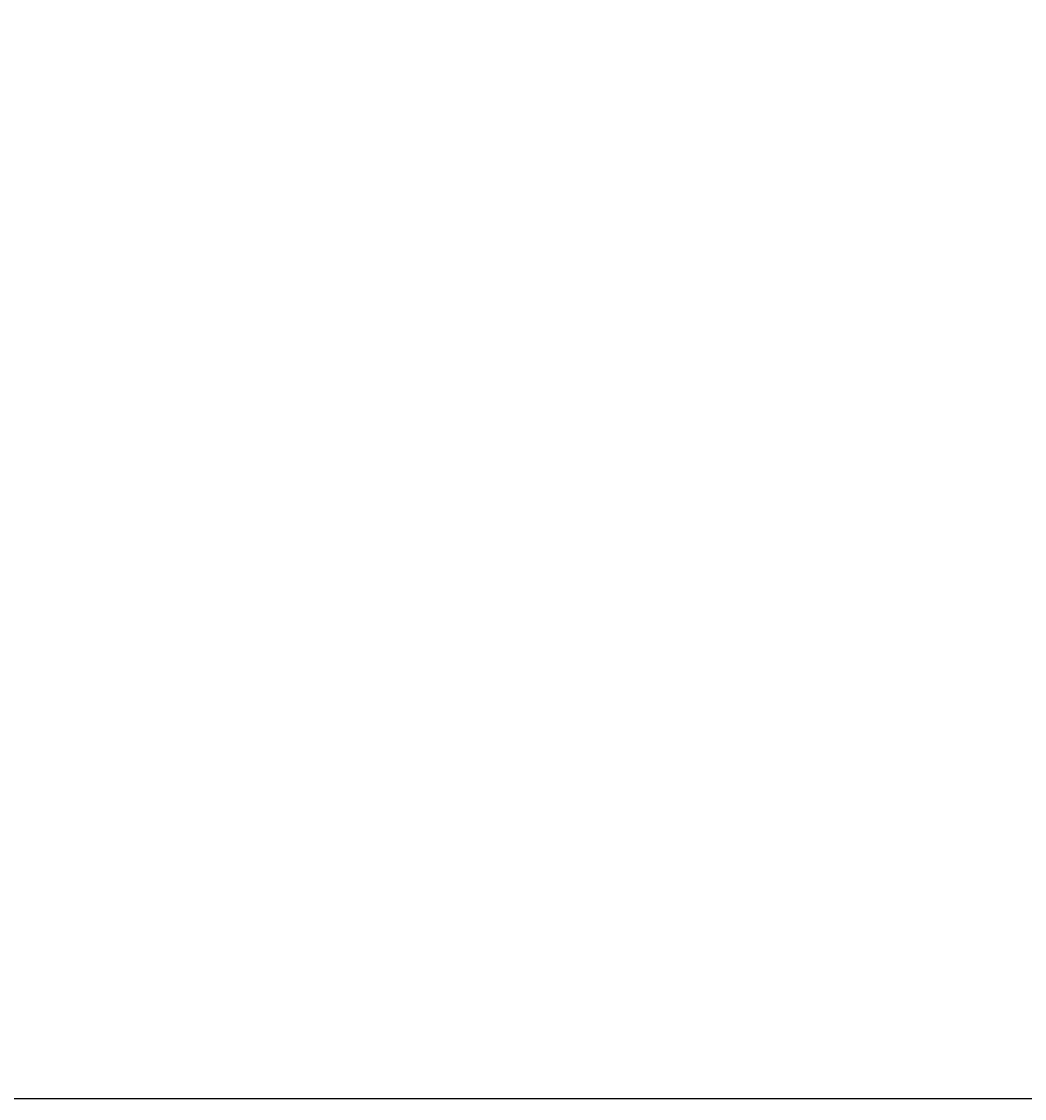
# Model space of a CAD drawing. Header units: millimetres. Extents: x -2720 to 125583, y -8970 to 34912.
# Tile 21 of 105: x 11491 to 17237, y 11215 to 17385. Entities that reach past the tile are written whole.
import ezdxf

# ---------------------------------------------------------------- set-up
doc = ezdxf.new("R2010")
doc.units = ezdxf.units.MM
doc.layers.add('A_KONST_ISTNIEJĄCE', color=83, linetype='Continuous', lineweight=25)
doc.layers.add('A_WYMIAROWANIE', color=7, linetype='Continuous', lineweight=9)
doc.styles.get("Standard").update_dxf_attribs({"font": 'arial.ttf'})
doc.dimstyles.new('1 do 100', dxfattribs={"dimtxt": 10, "dimasz": 8, "dimexe": 10, "dimexo": 10, "dimgap": 2, "dimtad": 1, "dimdec": 0, "dimtxsty": 'Standard', "dimblk": 'OBLIQUE', "dimcen": 2.5, "dimadec": 0, "dimazin": 0, "dimtfac": 1, "dimtdec": 0, "dimtmove": 0, "dimatfit": 3, "dimldrblk": 'OBLIQUE', "dimfxl": 10, "dimfxlon": 1, "dimarcsym": 0})

# ---------------------------------------------------------------- blocks, each defined once
blk = doc.blocks.new('_Oblique')
at = {"color": 0, "linetype": 'ByBlock', "lineweight": -2}
blk.add_line((-0.5, -0.5), (0.5, 0.5), dxfattribs=at)
blk = doc.blocks.new('*D754')
at = {"layer": 'A_WYMIAROWANIE', "color": 0, "lineweight": -2, "ltscale": 2, "transparency": 16777216}
for p, q in [((22225.6, 16485.7), (22245.6, 16485.7)), ((22235.6, 16485.7), (22235.6, 15587.9)), ((22225.6, 15587.9), (22245.6, 15587.9))]:
    blk.add_line(p, q, dxfattribs=at)
at = {"layer": 'Defpoints', "color": 0, "ltscale": 2, "transparency": 16777216}
for p in [(0, 16485.7), (22140, 15587.9), (22235.6, 15587.9)]:
    blk.add_point(p, dxfattribs=at)
at = {"layer": 'A_WYMIAROWANIE', "color": 0, "lineweight": -2, "ltscale": 2, "transparency": 16777216, "xscale": 8, "yscale": 8, "zscale": 8}
for p, rotation in [((22235.6, 16485.7), 90), ((22235.6, 15587.9), 270)]:
    blk.add_blockref('_Oblique', p, dxfattribs=dict(at, rotation=rotation))
at = {"layer": 'A_WYMIAROWANIE', "color": 0, "ltscale": 2, "transparency": 16777216, "insert": (22228.5, 16036.8), "char_height": 10, "attachment_point": 5, "rotation": 90}
blk.add_mtext('898', dxfattribs=at)

msp = doc.modelspace()

# ---------------------------------------------------------------- linework, layer by layer
at = {"layer": 'A_KONST_ISTNIEJĄCE', "ltscale": 2}
msp.add_lwpolyline([(6506.42, 11214.7), (39689.59, 11214.7), (39689.59, 25260.89), (6506.42, 25260.89)], close=True, dxfattribs=at)

# ---------------------------------------------------------------- dimensions: what is measured, and where the dimension line sits
at = {"layer": 'A_WYMIAROWANIE', "ltscale": 2}
dim = msp.add_linear_dim(base=(22235.61, 15587.94), p1=(0, 16485.75), p2=(22140.03, 15587.94), angle=90, dimstyle='1 do 100', dxfattribs=at)
dim.commit()
dim.dimension.update_dxf_attribs({"geometry": '*D754', "text_midpoint": (22228.5, 16036.85)})

doc.saveas('drawing.dxf')
